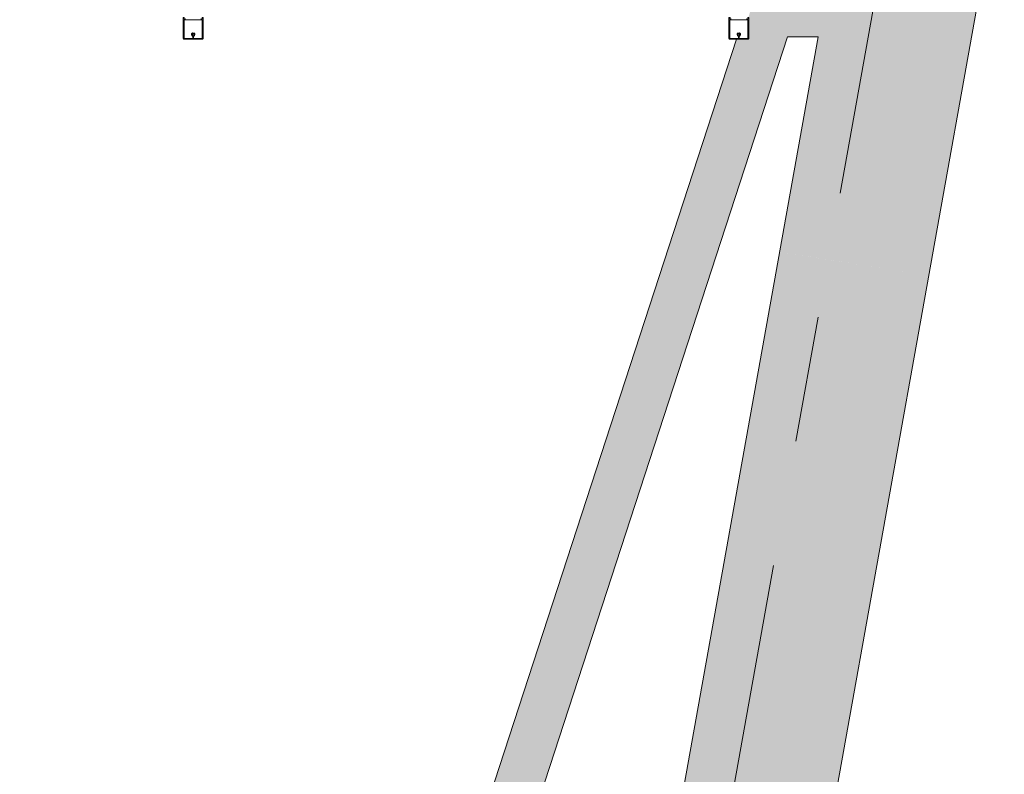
# Model space of a CAD drawing. Header units: centimetres. Extents: x -2574 to 3083, y -1 to 3760.
# Tile 56 of 58: x 1556 to 1804, y 3324 to 3514. Entities that reach past the tile are written whole.
import ezdxf

# ---------------------------------------------------------------- set-up
doc = ezdxf.new("R2010")
doc.units = ezdxf.units.CM
doc.linetypes.add('Oś', pattern=[222.25, 127, -31.75, 31.75, -31.75])
for name, color, linetype, lineweight in [('A-DETL-GENF', 92, 'Continuous', 9), ('A-WALL', 113, 'Continuous', 13), ('S-GRID', 1, 'Continuous', 13)]:
    doc.layers.add(name, color=color, linetype=linetype, lineweight=lineweight)
doc.layers.add('A-WALL-PATT', color=111, linetype='Continuous', lineweight=13, plot=False)

msp = doc.modelspace()

# ---------------------------------------------------------------- linework, layer by layer
at = {"layer": 'A-DETL-GENF', "color": 251, "lineweight": 9, "extrusion": (0, 0, -1)}
for p, q in [((1597.44, 3508.94), (1597.44, 3513.54)), ((1597.65, 3508.94), (1597.65, 3513.54)), ((1602.23, 3508.94), (1602.23, 3513.54)), ((1602.44, 3508.94), (1602.44, 3513.54)), ((1734.94, 3508.94), (1734.94, 3513.54)), ((1735.15, 3508.94), (1735.15, 3513.54)), ((1739.73, 3508.94), (1739.73, 3513.54)), ((1739.94, 3508.94), (1739.94, 3513.54)), ((1597.44, 3508.88), (1597.44, 3510.53)), ((1602.44, 3510.53), (1602.44, 3508.87)), ((1734.94, 3508.88), (1734.94, 3510.53)), ((1739.94, 3510.53), (1739.94, 3508.87)), ((1602.31, 3508.73), (1597.59, 3508.73)), ((1599.82, 3510.07), (1599.82, 3510.2)), ((1599.82, 3509.72), (1599.82, 3509.78)), ((1599.84, 3509.45), (1599.84, 3508.99)), ((1600.04, 3508.99), (1600.04, 3509.45)), ((1600.06, 3510.2), (1600.06, 3510.07)), ((1600.06, 3509.78), (1600.06, 3509.72)), ((1739.81, 3508.73), (1735.09, 3508.73)), ((1737.32, 3510.07), (1737.32, 3510.2)), ((1737.32, 3509.72), (1737.32, 3509.78)), ((1737.34, 3509.45), (1737.34, 3508.99)), ((1737.54, 3508.99), (1737.54, 3509.45)), ((1737.56, 3510.2), (1737.56, 3510.07)), ((1737.56, 3509.78), (1737.56, 3509.72))]:
    msp.add_line(p, q, dxfattribs=at)
at = {"layer": 'A-DETL-GENF', "color": 251, "lineweight": 9, "extrusion": (0, 0, -1), "flags": 128}
for points in [[(-1597.44, 3513.43), (-1597.44, 3514.23), (-1597.63, 3514.23), (-1597.71, 3514.15), (-1597.71, 3514.09), (-1597.59, 3514.09), (-1597.59, 3513.86), (-1598.04, 3513.86)], [(-1597.65, 3513.43), (-1597.65, 3513.63), (-1602.23, 3513.63), (-1602.23, 3513.43)], [(-1601.85, 3513.86), (-1602.29, 3513.86), (-1602.29, 3514.09), (-1602.17, 3514.09), (-1602.17, 3514.15), (-1602.25, 3514.23), (-1602.44, 3514.23), (-1602.44, 3513.43)], [(-1734.94, 3513.43), (-1734.94, 3514.23), (-1735.13, 3514.23), (-1735.21, 3514.15), (-1735.21, 3514.09), (-1735.09, 3514.09), (-1735.09, 3513.86), (-1735.54, 3513.86)], [(-1735.15, 3513.43), (-1735.15, 3513.63), (-1739.73, 3513.63), (-1739.73, 3513.43)], [(-1739.35, 3513.86), (-1739.79, 3513.86), (-1739.79, 3514.09), (-1739.67, 3514.09), (-1739.67, 3514.15), (-1739.75, 3514.23), (-1739.94, 3514.23), (-1739.94, 3513.43)], [(-1599.79, 3508.94), (-1597.65, 3508.94), (-1597.65, 3510.53)], [(-1602.23, 3510.53), (-1602.23, 3508.94), (-1600.09, 3508.94)], [(-1737.29, 3508.94), (-1735.15, 3508.94), (-1735.15, 3510.53)], [(-1739.73, 3510.53), (-1739.73, 3508.94), (-1737.59, 3508.94)]]:
    msp.add_lwpolyline(points, dxfattribs=at)
at = {"layer": 'A-DETL-GENF', "color": 251, "lineweight": 9, "extrusion": (0, 0, -1)}
for centre, radius, start, end in [((-1597.59, 3508.88), 0.15, 270.0003, 359.9997), ((-1599.94, 3509.93), 0.45, 287.4982, 51.0552), ((-1599.72, 3510.2), 0.1, 51.0552, 180), ((-1599.94, 3509.93), 0.21, 323.7768, 36.2232), ((-1599.79, 3510.07), 0.03, 180, 310.3193), ((-1599.79, 3509.78), 0.03, 49.6807, 180), ((-1599.79, 3508.99), 0.05, 180.0077, 269.9923), ((-1599.79, 3509.45), 0.05, 107.4982, 180), ((-1599.94, 3509.93), 0.24, 240, 300), ((-1600.09, 3509.45), 0.05, 0, 72.583), ((-1600.09, 3508.99), 0.05, 269.9791, 0.0209), ((-1600.16, 3510.2), 0.1, 0, 128.9448), ((-1600.09, 3510.07), 0.03, 229.6807, 0), ((-1600.09, 3509.78), 0.03, 0, 130.3193), ((-1599.94, 3509.93), 0.45, 128.9448, 252.583), ((-1599.94, 3509.93), 0.21, 143.7768, 216.2232), ((-1602.29, 3508.88), 0.15, 180.1055, 263.878), ((-1735.09, 3508.88), 0.15, 270.0003, 359.9997), ((-1737.44, 3509.93), 0.45, 287.4982, 51.0552), ((-1737.22, 3510.2), 0.1, 51.0552, 180), ((-1737.44, 3509.93), 0.21, 323.7768, 36.2232), ((-1737.29, 3510.07), 0.03, 180, 310.3193), ((-1737.29, 3509.78), 0.03, 49.6807, 180), ((-1737.29, 3508.99), 0.05, 180.0077, 269.9923), ((-1737.29, 3509.45), 0.05, 107.4982, 180), ((-1737.44, 3509.93), 0.24, 240, 300), ((-1737.59, 3509.45), 0.05, 0, 72.583), ((-1737.59, 3508.99), 0.05, 269.9791, 0.0209), ((-1737.66, 3510.2), 0.1, 0, 128.9448), ((-1737.59, 3510.07), 0.03, 229.6807, 0), ((-1737.59, 3509.78), 0.03, 0, 130.3193), ((-1737.44, 3509.93), 0.45, 128.9448, 252.583), ((-1737.44, 3509.93), 0.21, 143.7768, 216.2232), ((-1739.79, 3508.88), 0.15, 180.1055, 263.878)]:
    msp.add_arc(centre, radius, start, end, dxfattribs=at)
at = {"layer": 'A-WALL', "color": 251, "lineweight": 9}
for p, q in [((1585.71, 2337.33), (1804.33, 3555.33)), ((1641.38, 3215.83), (1736.86, 3508.73)), ((1749.68, 3509.33), (1654, 3215.83)), ((1703.72, 3209.9), (1757.46, 3509.33)), ((1749.68, 3509.33), (1757.46, 3509.33))]:
    msp.add_line(p, q, dxfattribs=at)
at = {"layer": 'A-WALL-PATT', "color": 251, "linetype": 'Continuous', "lineweight": 9, "extrusion": (0, 0, -1)}
for points in [[(-1739.94, 3514.53), (-1796.07, 3509.33), (-1752.05, 3555.33)], [(-1752.05, 3555.33), (-1796.07, 3509.33), (-1804.33, 3555.33)], [(-1796.07, 3509.33), (-1739.94, 3514.53), (-1739.94, 3509.33)], [(-1679.25, 3332), (-1654, 3215.83), (-1749.68, 3509.33)], [(-1679.25, 3332), (-1749.68, 3509.33), (-1739.94, 3508.73)], [(-1679.25, 3332), (-1739.94, 3508.73), (-1736.86, 3508.73)], [(-1739.94, 3508.73), (-1749.68, 3509.33), (-1739.94, 3509.33)], [(-1754.87, 3454.02), (-1757.46, 3509.33), (-1747.74, 3455.15)], [(-1757.46, 3509.33), (-1754.87, 3454.02), (-1785.27, 3449.17)], [(-1757.46, 3509.33), (-1785.27, 3449.17), (-1796.07, 3509.33)], [(-1751.53, 3280.4), (-1747.74, 3455.15), (-1717.47, 3286.51)], [(-1747.74, 3455.15), (-1751.53, 3280.4), (-1785.27, 3449.17)], [(-1785.27, 3449.17), (-1751.53, 3280.4), (-1754.87, 3279.8)], [(-1654, 3215.83), (-1679.25, 3332), (-1641.38, 3215.83)]]:
    msp.add_solid(points, dxfattribs=at)
at = {"layer": 'S-GRID', "color": 251, "linetype": 'Oś', "lineweight": 9}
msp.add_line((1785.44, 3594.96), (1556.23, 2317.96), dxfattribs=at)

doc.saveas('drawing.dxf')
